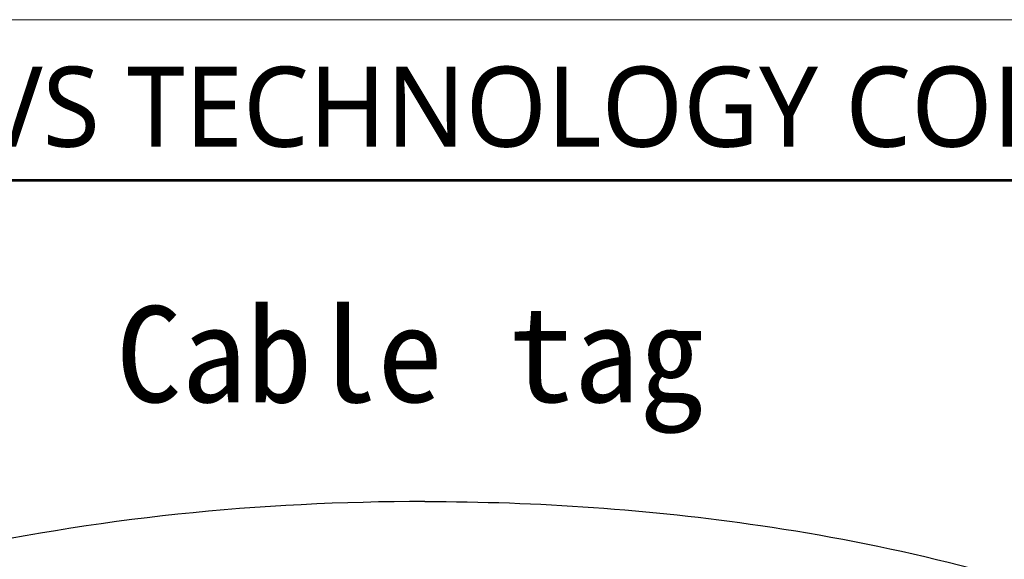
# Model space of a CAD drawing. Header units: millimetres. Extents: x -201 to 202, y 143 to 428.
# Tile 18 of 19: x 146 to 176, y 411 to 428. Entities that reach past the tile are written whole.
import ezdxf

# ---------------------------------------------------------------- set-up
doc = ezdxf.new("R2010")
doc.units = ezdxf.units.MM
doc.header["$LTSCALE"] = 0.25
doc.linetypes.add('HIDDEN', pattern=[9.525, 6.35, -3.175])
doc.layers.add('CABLE TAG (BLUE)', color=7, linetype='Continuous')
doc.layers.add('FORM', color=7, linetype='Continuous')
doc.layers.add('EMPTY LINE', color=252, linetype='Continuous', lineweight=0, plot=False)
doc.layers.add('TXT1', color=5, linetype='Continuous', lineweight=15)
doc.styles.add('VS Standard', font='msgothic.ttc', dxfattribs={"height": 3})
doc.styles.add('VST_ﾒｲﾘｵ', font='txt', dxfattribs={"height": 2.5})

msp = doc.modelspace()

# ---------------------------------------------------------------- linework, layer by layer
at = {"layer": 'CABLE TAG (BLUE)'}
for points, knots in [([(158.2043, 412.7156), (153.0614, 412.7134), (147.8712, 412.2068), (139.1904, 410.2142), (135.1862, 408.8906), (129.4001, 405.4516), (126.6325, 403.184), (125.8911, 400.2141)], [5.6003084, 5.6003084, 5.6003084, 5.6003084, 7.9254145, 7.9254145, 9.6774696, 9.6774696, 10.9998668, 10.9998668, 10.9998668, 10.9998668]), ([(158.2043, 412.7156), (161.7176, 412.717), (165.2237, 412.4748), (172.5724, 411.397), (176.5652, 410.4589), (183.0209, 407.9061), (186.229, 406.2295), (189.2132, 403.0176), (190.0853, 401.754), (190.4839, 400.3561), (190.5192, 400.2141)], [0, 0, 0, 0, 1.5883169, 1.5883169, 3.3772984, 3.3772984, 4.7810972, 4.7810972, 5.327238, 5.3884661, 5.3884661, 5.3884661, 5.3884661])]:
    msp.add_open_spline(points, degree=3, knots=knots, dxfattribs=at)
at = {"layer": 'EMPTY LINE'}
msp.add_line((201.5, 427.75), (-201.5, 427.75), dxfattribs=at)
at = {"layer": 'FORM', "linetype": 'HIDDEN'}
msp.add_lwpolyline([(-196.5, 422.75), (196.5, 422.75), (196.5, 147.75), (-196.5, 147.75)], close=True, dxfattribs=at)
at = {"layer": 'FORM'}
for points in [[(-196.5, 422.75), (-196.5, 147.75), (-78.5, 147.75), (-78.5, 159.75), (16.5, 159.75), (16.5, 177.25), (196.5, 177.25), (196.5, 422.75), (-196.5, 422.75)], [(196.4784, 422.7158), (119.3906, 422.7158), (119.3906, 381.8089), (196.4784, 381.8089)]]:
    msp.add_lwpolyline(points, close=True, dxfattribs=at)

# ---------------------------------------------------------------- texts
at = {"layer": 'FORM', "insert": (194.5, 423.75), "char_height": 2.5, "attachment_point": 9, "style": 'VST_ﾒｲﾘｵ'}
msp.add_mtext('{\\fMeiryo|b0|i0|c128|p50;VS TECHNOLOGY CORPORATION}', dxfattribs=at)
at = {"layer": 'TXT1', "insert": (148.56, 418.8156), "char_height": 3, "width": 22.720286, "attachment_point": 1, "style": 'VS Standard'}
msp.add_mtext('Cable tag ', dxfattribs=at)

doc.saveas('drawing.dxf')
